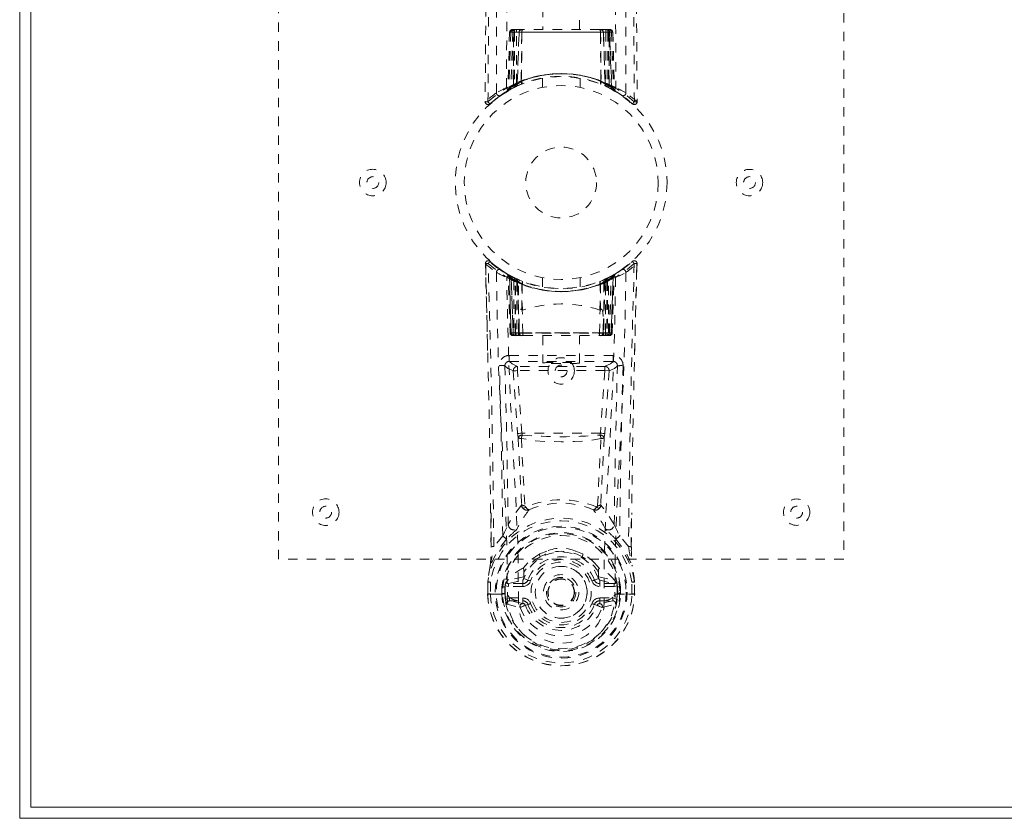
# Model space of a CAD drawing. Header units: inches. Extents: x 15.9 to 111.4, y 44.6 to 68.1.
# Tile 1 of 8: x 15.9 to 26.4, y 44.6 to 53.1. Entities that reach past the tile are written whole.
import ezdxf

# ---------------------------------------------------------------- set-up
doc = ezdxf.new("R2010")
doc.units = ezdxf.units.IN
doc.header["$MEASUREMENT"] = 0
doc.linetypes.add('SLD-Dashed', pattern=[0.075, 0.05, -0.025])
doc.linetypes.add('SLD-Solid', pattern=[0])

msp = doc.modelspace()

# ---------------------------------------------------------------- linework, layer by layer
at = {"color": 7, "linetype": 'SLD-Solid', "lineweight": 15}
for p, q in [((15.899, 44.648), (15.899, 68.148)), ((16.017, 68.029), (16.017, 44.766)), ((16.017, 44.766), (16.017, 68.029)), ((16.017, 44.766), (111.281, 44.766)), ((111.281, 44.766), (16.017, 44.766)), ((111.399, 44.648), (15.899, 44.648))]:
    msp.add_line(p, q, dxfattribs=at)
at = {"color": 7, "linetype": 'SLD-Dashed', "lineweight": 0}
for p, q in [((18.649, 47.398), (18.649, 55.398)), ((24.649, 55.398), (24.649, 47.398)), ((21.454, 53.255), (21.454, 53.023)), ((21.844, 53.023), (21.844, 53.255)), ((21.155, 53.023), (21.146, 53.023)), ((21.155, 53.021), (21.155, 52.994)), ((21.218, 53.023), (21.164, 53.023)), ((21.239, 53.023), (21.232, 53.023)), ((22.058, 53.023), (21.24, 53.023)), ((22.066, 53.023), (22.059, 53.023)), ((22.134, 53.023), (22.08, 53.023)), ((22.153, 53.023), (22.143, 53.023)), ((22.164, 53.023), (22.164, 53.023)), ((22.169, 53.022), (22.165, 53.023)), ((21.102, 52.994), (21.081, 52.388)), ((21.116, 52.994), (21.095, 52.396)), ((21.116, 52.994), (21.102, 52.994)), ((21.137, 52.997), (21.114, 52.403)), ((21.134, 52.994), (21.114, 52.407)), ((21.201, 52.994), (21.134, 52.994)), ((21.141, 52.994), (21.141, 52.436)), ((21.142, 52.994), (22.156, 52.994)), ((21.143, 52.437), (21.142, 52.994)), ((21.155, 52.994), (21.155, 52.443)), ((22.143, 52.994), (21.155, 52.994)), ((21.173, 52.451), (21.174, 52.994)), ((21.174, 52.994), (22.125, 52.994)), ((21.182, 52.442), (21.201, 52.994)), ((21.202, 52.994), (21.183, 52.443)), ((21.201, 52.994), (21.202, 52.994)), ((21.225, 52.47), (21.23, 52.994)), ((21.233, 52.994), (21.228, 52.472)), ((21.233, 52.994), (21.23, 52.994)), ((22.066, 52.994), (21.233, 52.994)), ((22.07, 52.472), (22.066, 52.994)), ((22.068, 52.994), (22.066, 52.994)), ((22.068, 52.994), (22.073, 52.47)), ((22.115, 52.443), (22.096, 52.994)), ((22.096, 52.994), (22.097, 52.994)), ((22.097, 52.994), (22.116, 52.442)), ((22.164, 52.994), (22.097, 52.994)), ((22.125, 52.994), (22.125, 52.451)), ((22.125, 52.994), (22.125, 52.994)), ((22.143, 52.994), (22.144, 52.443)), ((22.156, 52.994), (22.156, 52.437)), ((22.157, 52.436), (22.157, 52.994)), ((22.184, 52.403), (22.164, 52.997)), ((22.164, 52.994), (22.185, 52.407)), ((22.182, 52.994), (22.203, 52.396)), ((22.196, 52.994), (22.182, 52.994)), ((22.196, 52.994), (22.217, 52.388)), ((21.449, 52.505), (21.449, 52.408)), ((21.849, 52.408), (21.849, 52.505)), ((21.003, 52.321), (21.106, 52.384)), ((21.081, 52.388), (21.095, 52.396)), ((21.099, 52.382), (21.165, 52.416)), ((21.114, 52.407), (21.182, 52.442)), ((21.154, 52.41), (21.141, 52.436)), ((21.155, 52.411), (21.143, 52.437)), ((21.165, 52.416), (21.166, 52.417)), ((21.169, 52.418), (21.167, 52.417)), ((21.183, 52.443), (21.182, 52.442)), ((21.185, 52.425), (21.186, 52.426)), ((21.225, 52.47), (21.228, 52.472)), ((21.227, 52.443), (21.232, 52.445)), ((22.066, 52.445), (22.071, 52.443)), ((22.07, 52.472), (22.073, 52.47)), ((22.112, 52.426), (22.113, 52.425)), ((22.116, 52.442), (22.115, 52.443)), ((22.116, 52.442), (22.185, 52.407)), ((22.144, 52.443), (22.131, 52.417)), ((22.132, 52.417), (22.133, 52.416)), ((22.133, 52.416), (22.2, 52.382)), ((22.156, 52.437), (22.143, 52.411)), ((22.157, 52.436), (22.145, 52.41)), ((22.203, 52.396), (22.217, 52.388)), ((20.892, 52.233), (20.994, 52.314)), ((21.067, 52.363), (21.08, 52.371)), ((22.212, 52.376), (22.226, 52.368)), ((22.218, 52.371), (22.232, 52.363)), ((20.842, 52.256), (20.872, 52.256)), ((20.845, 50.488), (20.844, 50.538)), ((20.845, 50.538), (20.847, 50.488)), ((20.868, 49.614), (20.848, 50.531)), ((22.38, 50.54), (22.363, 50.525)), ((22.405, 50.561), (22.391, 50.548)), ((22.452, 50.492), (22.453, 50.538)), ((22.454, 50.491), (22.455, 50.538)), ((21.077, 50.426), (21.008, 50.47)), ((21.084, 50.422), (21.07, 50.43)), ((21.09, 50.418), (21.076, 50.425)), ((21.084, 50.422), (21.084, 50.422)), ((21.099, 50.397), (21.085, 50.405)), ((21.106, 49.802), (21.085, 50.405)), ((21.087, 50.42), (21.087, 50.42)), ((21.119, 49.802), (21.099, 50.397)), ((21.099, 50.397), (21.119, 49.802)), ((21.099, 50.397), (21.099, 50.397)), ((21.102, 50.412), (21.102, 50.412)), ((21.166, 50.379), (21.102, 50.412)), ((22.197, 50.412), (22.132, 50.379)), ((22.179, 49.802), (22.2, 50.397)), ((22.2, 50.397), (22.179, 49.802)), ((22.192, 49.802), (22.213, 50.405)), ((22.197, 50.412), (22.197, 50.412)), ((22.213, 50.405), (22.2, 50.397)), ((22.2, 50.397), (22.2, 50.397)), ((22.212, 50.42), (22.212, 50.42)), ((22.228, 50.43), (22.215, 50.422)), ((22.215, 50.422), (22.215, 50.422)), ((22.322, 50.493), (22.304, 50.475)), ((21.183, 50.353), (21.117, 50.387)), ((21.138, 49.802), (21.117, 50.387)), ((21.118, 50.39), (21.138, 49.798)), ((21.145, 50.357), (21.158, 50.383)), ((21.145, 50.357), (21.146, 49.802)), ((21.163, 50.348), (21.145, 50.357)), ((21.159, 50.35), (21.178, 50.342)), ((21.159, 49.802), (21.159, 50.35)), ((21.163, 50.348), (21.175, 50.374)), ((21.163, 49.802), (21.163, 50.348)), ((21.168, 50.378), (21.166, 50.379)), ((21.176, 50.374), (21.168, 50.378)), ((21.177, 50.342), (21.177, 49.802)), ((21.196, 50.334), (21.177, 50.342)), ((21.178, 50.342), (21.19, 50.368)), ((21.178, 50.342), (21.178, 49.802)), ((21.183, 50.353), (21.185, 50.352)), ((21.203, 49.802), (21.183, 50.353)), ((21.185, 50.352), (21.203, 49.852)), ((21.189, 50.368), (21.207, 50.36)), ((21.196, 50.334), (21.207, 50.36)), ((21.196, 49.802), (21.196, 50.334)), ((21.235, 50.321), (21.231, 50.322)), ((21.233, 50.045), (21.231, 50.322)), ((21.239, 50.348), (21.234, 50.349)), ((21.235, 50.321), (21.237, 50.043)), ((21.449, 50.387), (21.449, 50.29)), ((21.849, 50.29), (21.849, 50.387)), ((22.064, 50.349), (22.06, 50.348)), ((22.061, 50.043), (22.063, 50.321)), ((22.068, 50.322), (22.063, 50.321)), ((22.068, 50.322), (22.066, 50.045)), ((22.091, 50.36), (22.109, 50.368)), ((22.115, 50.353), (22.096, 49.802)), ((22.096, 49.852), (22.113, 50.352)), ((22.121, 50.342), (22.102, 50.334)), ((22.102, 50.334), (22.102, 49.802)), ((22.113, 50.352), (22.115, 50.353)), ((22.181, 50.387), (22.115, 50.353)), ((22.12, 50.342), (22.14, 50.35)), ((22.12, 49.802), (22.12, 50.342)), ((22.121, 49.802), (22.121, 50.342)), ((22.14, 50.35), (22.127, 50.376)), ((22.132, 50.379), (22.13, 50.378)), ((22.153, 50.357), (22.135, 50.348)), ((22.135, 50.348), (22.135, 49.802)), ((22.14, 50.35), (22.139, 49.802)), ((22.153, 49.802), (22.153, 50.357)), ((22.158, 49.798), (22.181, 50.39)), ((22.161, 49.802), (22.181, 50.387)), ((21.236, 50.043), (21.237, 50.043)), ((21.242, 49.799), (21.236, 50.043)), ((22.056, 49.799), (22.062, 50.043)), ((22.061, 50.043), (22.062, 50.043)), ((21.106, 49.802), (21.119, 49.802)), ((21.138, 49.802), (21.203, 49.802)), ((21.146, 49.802), (21.163, 49.802)), ((21.146, 49.773), (21.16, 49.773)), ((21.149, 49.773), (21.16, 49.773)), ((21.178, 49.802), (21.159, 49.802)), ((21.167, 49.773), (21.159, 49.774)), ((21.16, 49.773), (21.161, 49.773)), ((22.135, 49.802), (21.163, 49.802)), ((21.167, 49.773), (21.225, 49.773)), ((21.177, 49.802), (21.196, 49.802)), ((21.178, 49.802), (22.12, 49.802)), ((22.102, 49.802), (21.196, 49.802)), ((21.219, 49.773), (21.197, 49.773)), ((21.204, 49.802), (21.203, 49.802)), ((21.204, 49.802), (21.204, 49.8)), ((21.232, 49.773), (21.233, 49.773)), ((21.233, 49.773), (21.249, 49.773)), ((21.249, 49.773), (22.049, 49.773)), ((21.454, 49.773), (21.454, 49.482)), ((21.844, 49.482), (21.844, 49.773)), ((22.049, 49.773), (22.066, 49.773)), ((22.066, 49.773), (22.066, 49.773)), ((22.073, 49.773), (22.131, 49.773)), ((22.102, 49.773), (22.073, 49.773)), ((22.096, 49.802), (22.095, 49.802)), ((22.095, 49.8), (22.095, 49.802)), ((22.096, 49.802), (22.161, 49.802)), ((22.102, 49.802), (22.121, 49.802)), ((22.102, 49.773), (22.102, 49.773)), ((22.102, 49.773), (22.121, 49.773)), ((22.139, 49.802), (22.12, 49.802)), ((22.135, 49.802), (22.153, 49.802)), ((22.138, 49.773), (22.139, 49.773)), ((22.139, 49.773), (22.149, 49.773)), ((22.139, 49.773), (22.152, 49.773)), ((22.161, 49.802), (22.161, 49.802)), ((22.179, 49.802), (22.192, 49.802)), ((21.098, 49.561), (21.098, 49.499)), ((22.201, 49.561), (21.098, 49.561)), ((22.201, 49.499), (22.201, 49.561)), ((21.098, 49.499), (22.201, 49.499)), ((21.141, 49.399), (21.187, 48.734)), ((21.185, 49.446), (21.185, 49.401)), ((22.113, 49.446), (21.185, 49.446)), ((22.113, 49.401), (21.185, 49.401)), ((21.232, 48.738), (21.185, 49.401)), ((22.113, 49.401), (22.067, 48.738)), ((22.158, 49.399), (22.111, 48.734)), ((22.113, 49.446), (22.113, 49.401)), ((22.158, 49.399), (22.113, 49.401)), ((22.067, 48.738), (21.232, 48.738)), ((20.905, 47.528), (20.9, 47.889)), ((21.263, 47.967), (21.263, 47.966)), ((22.035, 47.966), (22.035, 47.967)), ((22.394, 47.528), (22.398, 47.873)), ((21.028, 47.647), (20.934, 47.532)), ((22.364, 47.532), (22.271, 47.647)), ((21.497, 47.485), (21.421, 47.457)), ((21.877, 47.457), (21.803, 47.485)), ((24.649, 47.398), (18.649, 47.398)), ((21.296, 47.359), (21.247, 47.305)), ((21.253, 47.26), (21.251, 47.212)), ((22.052, 47.305), (22.003, 47.359)), ((22.046, 47.26), (22.047, 47.212)), ((20.869, 47.028), (20.87, 47.156)), ((20.87, 47.16), (20.87, 47.156)), ((20.871, 47.156), (20.87, 47.028)), ((20.899, 47.155), (20.899, 47.032)), ((21.251, 47.212), (21.084, 47.175)), ((21.088, 47.139), (21.241, 47.176)), ((21.241, 47.176), (21.254, 47.193)), ((21.241, 47.139), (21.241, 47.176)), ((21.254, 47.193), (21.296, 47.177)), ((22.002, 47.177), (22.045, 47.193)), ((22.045, 47.193), (22.058, 47.176)), ((22.047, 47.212), (22.214, 47.175)), ((22.058, 47.139), (22.058, 47.176)), ((22.058, 47.176), (22.21, 47.139)), ((22.4, 47.032), (22.399, 47.155)), ((22.428, 47.028), (22.427, 47.156)), ((22.429, 47.156), (22.429, 47.16)), ((22.429, 47.028), (22.429, 47.156)), ((21.05, 47.105), (21.02, 47.107)), ((21.02, 47.033), (21.02, 47.107)), ((21.054, 47.119), (21.05, 47.105)), ((21.05, 47.105), (21.05, 47.033)), ((21.054, 47.119), (21.054, 47.034)), ((21.054, 47.119), (21.054, 47.119)), ((21.088, 47.139), (21.088, 47.109)), ((21.241, 47.139), (21.088, 47.139)), ((21.241, 47.109), (21.088, 47.109)), ((21.241, 47.109), (21.241, 47.139)), ((22.21, 47.139), (22.058, 47.139)), ((22.058, 47.109), (22.058, 47.139)), ((22.21, 47.109), (22.058, 47.109)), ((22.21, 47.109), (22.21, 47.139)), ((22.248, 47.105), (22.244, 47.119)), ((22.244, 47.119), (22.244, 47.034)), ((22.278, 47.107), (22.248, 47.105)), ((22.249, 47.033), (22.248, 47.105)), ((22.278, 47.107), (22.278, 47.107)), ((22.278, 47.107), (22.279, 47.033)), ((20.869, 47.028), (20.873, 47.028)), ((20.873, 47.028), (20.899, 47.028)), ((20.899, 47.028), (20.917, 47.028)), ((20.917, 47.029), (20.936, 47.029)), ((20.917, 47.028), (20.917, 47.029)), ((20.936, 47.029), (21.077, 47.029)), ((21.05, 47.033), (21.02, 47.033)), ((21.02, 47.033), (21.02, 47.033)), ((21.054, 47.034), (21.05, 47.033)), ((21.057, 46.955), (21.05, 47.033)), ((21.101, 46.987), (21.101, 46.957)), ((21.101, 46.987), (21.241, 46.987)), ((21.241, 46.927), (21.101, 46.957)), ((21.101, 46.957), (21.241, 46.957)), ((21.241, 46.987), (21.241, 46.957)), ((21.241, 46.957), (21.241, 46.927)), ((21.806, 47.048), (21.806, 47.044)), ((22.058, 46.957), (22.058, 46.987)), ((22.058, 46.987), (22.197, 46.987)), ((22.058, 46.927), (22.058, 46.957)), ((22.197, 46.957), (22.058, 46.927)), ((22.058, 46.957), (22.197, 46.957)), ((22.197, 46.957), (22.197, 46.987)), ((22.22, 47.023), (22.221, 47.029)), ((22.221, 47.029), (22.363, 47.029)), ((22.244, 47.034), (22.249, 47.033)), ((22.279, 47.033), (22.249, 47.033)), ((22.279, 47.033), (22.279, 47.033)), ((22.363, 47.029), (22.381, 47.029)), ((22.381, 47.029), (22.381, 47.028)), ((22.381, 47.028), (22.399, 47.028)), ((22.399, 47.028), (22.426, 47.028)), ((22.426, 47.028), (22.429, 47.028)), ((21.071, 46.92), (21.213, 46.887)), ((21.296, 46.918), (21.269, 46.908)), ((22.03, 46.908), (22.002, 46.918)), ((22.085, 46.887), (22.227, 46.92))]:
    msp.add_line(p, q, dxfattribs=at)
at = {"color": 7, "linetype": 'SLD-Dashed', "lineweight": 0, "flags": 128}
for points in [[(20.961, 52.35), (20.962, 54.445), (20.974, 56.539), (20.996, 58.632), (21.028, 60.722), (21.052, 62.034), (21.076, 63.344), (21.095, 64.65), (21.106, 65.953), (21.101, 67.252)], [(21.07, 52.405), (21.071, 54.272), (21.08, 56.138), (21.099, 58.002), (21.127, 59.865), (21.155, 61.354), (21.184, 62.84), (21.209, 64.323), (21.224, 65.803), (21.219, 67.276)], [(22.08, 67.276), (22.074, 65.803), (22.089, 64.323), (22.115, 62.84), (22.144, 61.354), (22.171, 59.865), (22.199, 58.002), (22.218, 56.138), (22.227, 54.272), (22.228, 52.405)], [(22.337, 52.35), (22.336, 54.445), (22.325, 56.539), (22.303, 58.632), (22.27, 60.722), (22.246, 62.034), (22.223, 63.344), (22.203, 64.65), (22.193, 65.953), (22.197, 67.252)], [(20.943, 66.753), (20.944, 66.058), (20.945, 65.331), (20.945, 64.569), (20.944, 63.775), (20.942, 62.991), (20.939, 62.321), (20.936, 61.688), (20.932, 61.015), (20.928, 60.301), (20.927, 60.105), (20.926, 59.907), (20.925, 59.706), (20.923, 59.503), (20.923, 59.388), (20.921, 59.142), (20.919, 58.873), (20.916, 58.442), (20.913, 57.961), (20.909, 57.43), (20.905, 56.85), (20.902, 56.459), (20.899, 56.049), (20.896, 55.644), (20.894, 55.262), (20.891, 54.894), (20.887, 54.274), (20.882, 53.7), (20.879, 53.173), (20.875, 52.691), (20.872, 52.256)], [(22.356, 66.753), (22.354, 65.903), (22.353, 65.014), (22.354, 64.084), (22.356, 63.119), (22.359, 62.328), (22.362, 61.697), (22.366, 61.023), (22.37, 60.306), (22.371, 60.11), (22.372, 59.91), (22.374, 59.708), (22.375, 59.503), (22.376, 59.385), (22.377, 59.136), (22.379, 58.864), (22.382, 58.43), (22.385, 57.949), (22.389, 57.419), (22.393, 56.842), (22.396, 56.454), (22.399, 56.048), (22.402, 55.601), (22.405, 55.157), (22.408, 54.742), (22.412, 54.251), (22.415, 53.806), (22.418, 53.406), (22.421, 53.051), (22.423, 52.741), (22.425, 52.476), (22.426, 52.255)], [(22.386, 66.288), (22.386, 63.13), (22.405, 59.505), (22.43, 55.881), (22.456, 52.256)], [(20.913, 66.262), (20.912, 63.13), (20.893, 59.505), (20.868, 55.881), (20.842, 52.256)], [(21.23, 52.994), (21.23, 52.999), (21.231, 53.005), (21.232, 53.01), (21.233, 53.014), (21.234, 53.018), (21.236, 53.02), (21.238, 53.022), (21.239, 53.023)], [(22.059, 53.023), (22.061, 53.022), (22.062, 53.02), (22.064, 53.018), (22.065, 53.014), (22.067, 53.01), (22.067, 53.005), (22.068, 52.999), (22.068, 52.994)], [(21.102, 52.994), (21.105, 52.994), (21.114, 52.994), (21.127, 52.994), (21.142, 52.994)], [(21.155, 52.994), (21.141, 52.994), (21.128, 52.994), (21.119, 52.994), (21.116, 52.994)], [(21.136, 53.001), (21.135, 53), (21.134, 52.994)], [(21.134, 52.994), (21.135, 52.994), (21.136, 52.994), (21.14, 52.994), (21.145, 52.994), (21.151, 52.994), (21.158, 52.994), (21.166, 52.994), (21.174, 52.994)], [(21.23, 52.994), (21.22, 52.994), (21.211, 52.994), (21.205, 52.994), (21.202, 52.994)], [(22.096, 52.994), (22.093, 52.994), (22.087, 52.994), (22.079, 52.994), (22.068, 52.994)], [(22.125, 52.994), (22.133, 52.994), (22.14, 52.994), (22.148, 52.994), (22.154, 52.994), (22.158, 52.994), (22.162, 52.994), (22.164, 52.994), (22.164, 52.994)], [(22.182, 52.994), (22.179, 52.994), (22.17, 52.994), (22.158, 52.994), (22.143, 52.994)], [(22.157, 52.994), (22.172, 52.994), (22.185, 52.994), (22.193, 52.994), (22.196, 52.994)], [(21.411, 52.499), (21.433, 52.504), (21.435, 52.504)], [(21.137, 52.402), (21.146, 52.407), (21.153, 52.412)], [(21.227, 52.443), (21.228, 52.444), (21.229, 52.446), (21.229, 52.449), (21.229, 52.452), (21.229, 52.456), (21.228, 52.46), (21.227, 52.465), (21.225, 52.47)], [(22.071, 52.443), (22.07, 52.444), (22.069, 52.446), (22.069, 52.449), (22.069, 52.452), (22.069, 52.456), (22.07, 52.46), (22.072, 52.465), (22.073, 52.47)], [(22.146, 52.412), (22.153, 52.407), (22.161, 52.402)], [(22.195, 52.384), (22.201, 52.383), (22.207, 52.387), (22.211, 52.393)], [(22.408, 52.236), (22.415, 52.232), (22.423, 52.23), (22.431, 52.229), (22.439, 52.23), (22.446, 52.234), (22.451, 52.239), (22.455, 52.246), (22.456, 52.253)], [(22.456, 52.256), (22.456, 52.256), (22.454, 52.256), (22.447, 52.256), (22.438, 52.256), (22.432, 52.256), (22.426, 52.256)], [(20.918, 50.54), (20.914, 50.542), (20.894, 50.561)], [(22.429, 49.57), (22.431, 49.644), (22.434, 49.817), (22.439, 50.026), (22.445, 50.273), (22.451, 50.531)], [(20.962, 50.445), (20.969, 49.991), (20.981, 49.542), (20.998, 49.099), (21.02, 48.663), (21.05, 48.097), (21.073, 47.55), (21.078, 47.023)], [(21.093, 50.417), (21.087, 50.42), (21.084, 50.422)], [(21.116, 50.394), (21.111, 50.405), (21.105, 50.41)], [(22.336, 50.445), (22.329, 49.991), (22.317, 49.542), (22.3, 49.099), (22.278, 48.663), (22.248, 48.097), (22.225, 47.55), (22.22, 47.023)], [(21.195, 46.957), (21.191, 47.487), (21.167, 48.036), (21.135, 48.603), (21.112, 49.04), (21.093, 49.485), (21.08, 49.935), (21.071, 50.389)], [(21.157, 50.381), (21.15, 50.386), (21.142, 50.391)], [(21.159, 50.35), (21.163, 50.36), (21.168, 50.369), (21.17, 50.375), (21.171, 50.376)], [(21.189, 50.368), (21.188, 50.366), (21.185, 50.361), (21.181, 50.352), (21.177, 50.342)], [(22.102, 50.334), (22.098, 50.344), (22.094, 50.353), (22.092, 50.358), (22.091, 50.36)], [(22.227, 50.389), (22.219, 49.935), (22.205, 49.485), (22.186, 49.04), (22.163, 48.603), (22.131, 48.036), (22.108, 47.487), (22.104, 46.957)], [(22.121, 50.342), (22.117, 50.352), (22.113, 50.361), (22.11, 50.366), (22.109, 50.368)], [(22.109, 50.368), (22.11, 50.366), (22.112, 50.36), (22.116, 50.352), (22.12, 50.342)], [(22.135, 50.348), (22.13, 50.358), (22.126, 50.367), (22.124, 50.372), (22.123, 50.374)], [(22.153, 50.357), (22.148, 50.366), (22.144, 50.375), (22.141, 50.381), (22.14, 50.383)], [(22.157, 50.391), (22.149, 50.386), (22.141, 50.381)], [(21.203, 49.852), (21.202, 49.965), (21.206, 50.021), (21.213, 50.047), (21.217, 50.052), (21.219, 50.054), (21.221, 50.054), (21.223, 50.054), (21.226, 50.052), (21.228, 50.05), (21.233, 50.045)], [(21.233, 50.045), (21.234, 50.043), (21.235, 50.043), (21.235, 50.043), (21.236, 50.043)], [(22.062, 50.043), (22.063, 50.043), (22.063, 50.043), (22.064, 50.043), (22.066, 50.045)], [(22.066, 50.045), (22.07, 50.05), (22.073, 50.052), (22.076, 50.054), (22.077, 50.054), (22.079, 50.054), (22.082, 50.052), (22.085, 50.047), (22.092, 50.021), (22.096, 49.965), (22.096, 49.852)], [(21.146, 49.802), (21.131, 49.802), (21.118, 49.802), (21.109, 49.802), (21.107, 49.802), (21.106, 49.802)], [(21.119, 49.802), (21.123, 49.802), (21.132, 49.802), (21.145, 49.802), (21.159, 49.802)], [(21.177, 49.802), (21.162, 49.802), (21.155, 49.802), (21.148, 49.802), (21.143, 49.802), (21.14, 49.802), (21.138, 49.802), (21.138, 49.802)], [(21.203, 49.852), (21.203, 49.852), (21.204, 49.802)], [(21.242, 49.799), (21.444, 49.799), (21.649, 49.799), (21.854, 49.799), (22.056, 49.799)], [(22.095, 49.802), (22.096, 49.852), (22.096, 49.852)], [(22.161, 49.802), (22.161, 49.802), (22.159, 49.802), (22.155, 49.802), (22.15, 49.802), (22.144, 49.802), (22.137, 49.802), (22.121, 49.802)], [(22.139, 49.802), (22.154, 49.802), (22.166, 49.802), (22.175, 49.802), (22.179, 49.802)], [(22.192, 49.802), (22.192, 49.802), (22.189, 49.802), (22.181, 49.802), (22.168, 49.802), (22.153, 49.802)], [(21.185, 49.446), (21.127, 49.472), (21.098, 49.499)], [(22.201, 49.499), (22.172, 49.472), (22.113, 49.446)], [(21.052, 49.453), (21.081, 49.425), (21.141, 49.399)], [(21.052, 49.453), (21.073, 48.609), (21.086, 47.767)], [(21.185, 49.401), (21.169, 49.4), (21.155, 49.399), (21.145, 49.399), (21.141, 49.399)], [(22.158, 49.399), (22.217, 49.425), (22.246, 49.453)], [(22.212, 47.767), (22.226, 48.609), (22.246, 49.453)], [(21.187, 48.734), (21.192, 48.735), (21.202, 48.735), (21.216, 48.737), (21.232, 48.738)], [(21.187, 48.734), (21.189, 48.712), (21.192, 48.691)], [(21.236, 48.716), (21.234, 48.727), (21.232, 48.738)], [(22.067, 48.738), (22.064, 48.727), (22.062, 48.716)], [(22.067, 48.738), (22.082, 48.737), (22.096, 48.735), (22.107, 48.735), (22.111, 48.734)], [(22.106, 48.691), (22.109, 48.712), (22.111, 48.734)], [(21.192, 48.691), (21.211, 48.332), (21.228, 47.98)], [(22.072, 48.681), (21.933, 48.657), (21.792, 48.648), (21.649, 48.646), (21.507, 48.648), (21.365, 48.657), (21.226, 48.681)], [(21.226, 48.681), (21.245, 48.32), (21.263, 47.967)], [(22.035, 47.967), (22.053, 48.32), (22.072, 48.681)], [(22.106, 48.691), (22.087, 48.332), (22.07, 47.98)], [(20.904, 47.89), (20.905, 47.769), (20.906, 47.53)], [(21.227, 47.973), (21.153, 47.875), (21.086, 47.767)], [(21.227, 47.973), (21.229, 47.963), (21.234, 47.954), (21.239, 47.947), (21.246, 47.943), (21.254, 47.942), (21.261, 47.943), (21.268, 47.948), (21.274, 47.955)], [(22.024, 47.955), (22.03, 47.948), (22.037, 47.943), (22.045, 47.942), (22.052, 47.943), (22.059, 47.947), (22.065, 47.954), (22.069, 47.963), (22.071, 47.973)], [(22.212, 47.767), (22.145, 47.875), (22.071, 47.973)], [(22.392, 47.53), (22.394, 47.764), (22.395, 47.874)], [(21.18, 47.719), (21.176, 47.713), (21.167, 47.705)], [(22.131, 47.705), (22.123, 47.713), (22.118, 47.719)], [(21.07, 47.612), (20.972, 47.487), (20.897, 47.337)], [(22.228, 47.612), (22.329, 47.483), (22.401, 47.337)], [(21.421, 47.457), (21.323, 47.39), (21.296, 47.359)], [(22.003, 47.359), (21.975, 47.39), (21.877, 47.457)], [(20.897, 47.337), (20.881, 47.249), (20.87, 47.16)], [(20.897, 47.337), (20.896, 47.331), (20.895, 47.326)], [(22.403, 47.326), (22.403, 47.331), (22.401, 47.337)], [(22.429, 47.16), (22.418, 47.249), (22.401, 47.337)], [(20.899, 47.155), (20.894, 47.156), (20.889, 47.157), (20.884, 47.158), (20.879, 47.158), (20.876, 47.159), (20.873, 47.159), (20.871, 47.16), (20.87, 47.16)], [(20.87, 47.156), (20.87, 47.156), (20.871, 47.156), (20.873, 47.156), (20.877, 47.156), (20.882, 47.156), (20.887, 47.156), (20.893, 47.155), (20.899, 47.155)], [(21.084, 47.175), (21.077, 47.167), (21.062, 47.153)], [(21.324, 47.167), (21.319, 47.169), (21.314, 47.171), (21.309, 47.173), (21.305, 47.174), (21.301, 47.175), (21.299, 47.176), (21.297, 47.177), (21.296, 47.177)], [(21.974, 47.167), (21.979, 47.169), (21.985, 47.171), (21.989, 47.173), (21.994, 47.174), (21.997, 47.175), (22, 47.176), (22.001, 47.177), (22.002, 47.177)], [(22.047, 47.212), (22.046, 47.2), (22.045, 47.193), (22.045, 47.193)], [(22.237, 47.153), (22.23, 47.158), (22.214, 47.175)], [(22.429, 47.16), (22.428, 47.16), (22.426, 47.159), (22.423, 47.159), (22.419, 47.158), (22.415, 47.158), (22.41, 47.157), (22.404, 47.156), (22.399, 47.155)], [(22.399, 47.155), (22.405, 47.155), (22.411, 47.156), (22.417, 47.156), (22.421, 47.156), (22.425, 47.156), (22.428, 47.156), (22.429, 47.156), (22.429, 47.156)], [(21.05, 47.105), (21.05, 47.105), (21.05, 47.105)], [(21.088, 47.109), (21.071, 47.111), (21.054, 47.119)], [(22.244, 47.119), (22.228, 47.111), (22.21, 47.109)], [(22.244, 47.119), (22.244, 47.119), (22.244, 47.119), (22.244, 47.119), (22.244, 47.119), (22.244, 47.119), (22.244, 47.119), (22.244, 47.119), (22.244, 47.119)], [(22.248, 47.105), (22.248, 47.105), (22.248, 47.105)], [(20.899, 47.032), (20.892, 47.032), (20.886, 47.032), (20.881, 47.032), (20.876, 47.032), (20.872, 47.032), (20.87, 47.032), (20.869, 47.031), (20.869, 47.028)], [(21.059, 46.97), (21.079, 46.982), (21.101, 46.987)], [(21.078, 47.023), (21.078, 47.026), (21.077, 47.029)], [(21.078, 47.023), (21.083, 47.014), (21.089, 47.005)], [(21.195, 46.957), (21.193, 46.957), (21.19, 46.958)], [(22.104, 46.957), (22.101, 46.875), (22.081, 46.793), (22.043, 46.715), (21.988, 46.645), (21.917, 46.587), (21.834, 46.543), (21.744, 46.515), (21.649, 46.506), (21.555, 46.515), (21.464, 46.543), (21.381, 46.587), (21.311, 46.645), (21.255, 46.715), (21.217, 46.793), (21.197, 46.875), (21.195, 46.957)], [(22.108, 46.958), (22.106, 46.957), (22.104, 46.957)], [(22.197, 46.987), (22.22, 46.982), (22.239, 46.97)], [(22.22, 47.023), (22.216, 47.014), (22.209, 47.005)], [(22.429, 47.028), (22.43, 47.031), (22.429, 47.032), (22.426, 47.032), (22.422, 47.032), (22.418, 47.032), (22.412, 47.032), (22.406, 47.032), (22.4, 47.032)], [(21.269, 46.908), (21.262, 46.92), (21.258, 46.924), (21.254, 46.926), (21.25, 46.927), (21.245, 46.927), (21.236, 46.926), (21.227, 46.922), (21.218, 46.917), (21.215, 46.913), (21.212, 46.907), (21.212, 46.889)], [(21.269, 46.908), (21.267, 46.907), (21.261, 46.905), (21.252, 46.902), (21.242, 46.898), (21.232, 46.894), (21.223, 46.891), (21.216, 46.888), (21.213, 46.887)], [(21.324, 46.928), (21.319, 46.926), (21.314, 46.924), (21.309, 46.923), (21.305, 46.921), (21.301, 46.92), (21.299, 46.919), (21.297, 46.918), (21.296, 46.918)], [(21.974, 46.928), (21.979, 46.926), (21.985, 46.924), (21.989, 46.923), (21.994, 46.921), (21.997, 46.92), (22, 46.919), (22.001, 46.918), (22.002, 46.918)], [(22.086, 46.889), (22.087, 46.902), (22.085, 46.912), (22.082, 46.915), (22.079, 46.918), (22.071, 46.923), (22.062, 46.926), (22.051, 46.927), (22.046, 46.926), (22.04, 46.923), (22.035, 46.917), (22.03, 46.908)], [(22.03, 46.908), (22.032, 46.907), (22.037, 46.905), (22.046, 46.902), (22.056, 46.898), (22.066, 46.894), (22.075, 46.891), (22.082, 46.888), (22.085, 46.887)]]:
    msp.add_lwpolyline(points, dxfattribs=at)
at = {"color": 7, "linetype": 'SLD-Dashed', "lineweight": 0}
for centre, radius in [((21.649, 51.398), 1.125), ((21.649, 51.398), 1.03), ((21.649, 51.398), 0.376), ((19.649, 51.398), 0.141), ((19.649, 51.398), 0.0625), ((23.649, 51.398), 0.14), ((23.649, 51.398), 0.0625), ((21.649, 49.398), 0.14), ((21.649, 49.398), 0.0625), ((19.149, 47.898), 0.141), ((24.149, 47.898), 0.14), ((19.149, 47.898), 0.0625), ((24.149, 47.898), 0.0625), ((21.649, 47.048), 0.7), ((21.649, 47.048), 0.69), ((21.649, 47.048), 0.623), ((21.649, 47.048), 0.32), ((21.649, 47.048), 0.275), ((21.649, 47.048), 0.187), ((21.649, 47.048), 0.156), ((21.649, 47.048), 0.142), ((21.649, 47.048), 0.14), ((21.649, 47.048), 0.138)]:
    msp.add_circle(centre, radius, dxfattribs=at)
for centre, radius, start, end in [((21.132, 52.993), 0.03, 90.012, 177.9987), ((21.185, 52.925), 0.105, 114.0006, 139.1393), ((21.146, 52.993), 0.03, 113.8876, 178.0122), ((21.146, 52.991), 0.0317, 89.3268, 119.9553), ((21.164, 52.993), 0.03, 90.06, 178.0763), ((21.17, 52.983), 0.0394, 84.2245, 144.8194), ((21.169, 53.103), 0.0836, 255.4945, 260.8966), ((21.66, 53), 0.486, 177.3927, 180.8057), ((21.231, 52.993), 0.0299, 90.1855, 178.203), ((21.232, 52.993), 0.0299, 90.1893, 178.2081), ((21.267, 53), 0.0354, 140.786, 190.7097), ((22.031, 53), 0.0354, 349.2647, 39.2396), ((22.066, 52.993), 0.0299, 1.7919, 89.8107), ((22.067, 52.993), 0.0299, 1.7918, 89.8197), ((20.365, 52.997), 1.759, 359.8907, 0.8337), ((22.12, 52.975), 0.0478, 22.9947, 85.2676), ((22.134, 52.993), 0.03, 1.9417, 89.931), ((22.13, 53.098), 0.0781, 279.4669, 285.0227), ((21.526, 53), 0.617, 359.4074, 1.9228), ((22.152, 52.991), 0.0315, 57.5284, 90.7093), ((22.12, 53.216), 0.198, 280.4095, 282.6841), ((22.152, 52.993), 0.03, 1.9811, 66.4983), ((22.166, 52.993), 0.03, 1.9962, 89.9932), ((22.165, 52.992), 0.0305, 2.3488, 69.5947), ((21.649, 51.398), 1.157, 47.826, 132.1719), ((21.649, 51.366), 1.19, 60.8755, 119.1245), ((21.649, 51.398), 1.128, 60.4664, 119.5336), ((21.649, 51.399), 1.155, 64.0066, 115.9934), ((21.649, 51.399), 1.155, 64.6488, 115.3508), ((21.649, 51.398), 1.156, 65.6758, 114.3247), ((21.649, 51.434), 1.12, 67.9154, 112.0846), ((21.633, 51.167), 1.361, 114.4618, 119.607), ((21.051, 52.389), 0.03, 301.1092, 358.0007), ((21.111, 52.418), 0.043, 197.0315, 245.7901), ((21.065, 52.397), 0.0299, 300.3117, 358.1015), ((21.656, 51.386), 1.14, 118.6783, 120.2957), ((21.643, 51.758), 0.844, 126.5355, 131.7567), ((21.067, 52.384), 0.0187, 320.8845, 23.0794), ((21.622, 51.789), 0.803, 125.5521, 130.9599), ((21.648, 51.4), 1.125, 114.3002, 119.2382), ((21.084, 52.408), 0.0299, 299.2579, 358.2018), ((21.086, 52.406), 0.0278, 298.0053, 1.6048), ((21.635, 51.778), 0.817, 124.424, 129.6433), ((21.204, 52.455), 0.0504, 193.5787, 226.9619), ((21.152, 52.443), 0.0297, 295.5452, 358.5148), ((21.154, 52.443), 0.0297, 295.4665, 358.5115), ((21.267, 52.484), 0.0994, 198.8558, 215.5651), ((21.609, 51.841), 0.737, 121.3863, 125.2495), ((21.199, 52.454), 0.0345, 344.8239, 31.0734), ((22.1, 52.454), 0.0345, 148.9552, 195.1476), ((21.688, 51.838), 0.741, 54.7603, 58.6198), ((22.041, 52.479), 0.0883, 323.2311, 342.0641), ((21.653, 51.405), 1.119, 60.7485, 65.7106), ((22.145, 52.443), 0.0297, 181.4617, 244.5458), ((22.146, 52.443), 0.0297, 181.4776, 244.4612), ((21.668, 51.784), 0.809, 50.3306, 55.6029), ((21.675, 51.787), 0.806, 49.0468, 54.4364), ((21.653, 51.756), 0.846, 48.2528, 53.4594), ((21.698, 51.483), 1.029, 59.6479, 62.7045), ((22.208, 52.404), 0.0235, 171.7444, 234.8886), ((22.214, 52.408), 0.0299, 181.7982, 240.7421), ((21.88, 51.798), 0.665, 59.3306, 61.6801), ((22.233, 52.397), 0.0299, 181.9085, 239.6783), ((22.187, 52.418), 0.0429, 294.1832, 342.9964), ((22.247, 52.389), 0.03, 181.9809, 238.8929), ((21.665, 51.166), 1.362, 60.3949, 65.5362), ((21.639, 51.369), 1.192, 124.6551, 131.9427), ((21.639, 51.41), 1.111, 124.616, 132.0568), ((20.991, 52.35), 0.03, 180.3292, 304.0458), ((21.649, 51.399), 1.126, 119.5317, 124.6645), ((21.649, 51.398), 1.127, 55.339, 60.4677), ((22.307, 52.35), 0.03, 235.9288, 359.6878), ((21.658, 51.409), 1.113, 47.9429, 55.3778), ((21.66, 51.37), 1.19, 48.0518, 55.3491), ((20.872, 52.256), 0.03, 179.5933, 312.1646), ((20.98, 52.333), 0.133, 215.7314, 228.6456), ((22.426, 52.256), 0.03, 227.8401, 0.398), ((23.589, 51.181), 1.584, 137.2626, 138.3472), ((20.874, 50.538), 0.03, 47.9294, 181.4935), ((20.882, 49.911), 0.628, 90.8075, 93.5459), ((21.633, 51.421), 1.185, 228.2243, 235.5023), ((21.277, 50.189), 0.534, 135.8729, 139.062), ((-122.747, 46.126), 143.688, 0.56053, 1.75969), ((21.649, 51.399), 1.158, 227.9756, 312.0242), ((21.644, 51.391), 1.119, 228.0229, 235.4144), ((21.251, 50.884), 0.483, 223.7227, 237.8614), ((21.693, 51.334), 1.05, 298.8379, 308.4375), ((21.662, 51.381), 1.106, 304.5472, 311.8221), ((21.665, 51.421), 1.185, 304.4968, 311.7773), ((172.445, 45.997), 150.089, 178.26579, 179.41381), ((22.425, 50.538), 0.03, 358.5066, 132.0705), ((21.43, 49.646), 1.337, 41.8953, 43.1697), ((22.436, 50.446), 0.0934, 78.5811, 97.0655), ((-116.774, 46.25), 137.684, 0.68204, 1.76374), ((20.992, 50.445), 0.03, 55.9391, 180.2017), ((21.634, 51.634), 1.366, 240.5315, 245.6822), ((21.648, 51.396), 1.126, 235.3836, 240.5551), ((21.055, 50.404), 0.03, 1.9741, 59.1229), ((21.113, 50.377), 0.043, 114.308, 163.0369), ((21.058, 50.405), 0.0272, 359.335, 40.2793), ((21.579, 51.272), 0.984, 239.545, 243.7497), ((21.069, 50.396), 0.0299, 1.7885, 59.8768), ((21.069, 50.396), 0.0299, 1.8951, 59.8863), ((21.599, 50.983), 0.774, 228.3586, 234.0928), ((21.649, 51.398), 1.128, 240.552, 299.448), ((21.596, 50.974), 0.762, 229.2388, 234.9693), ((21.087, 50.386), 0.0299, 1.8054, 60.9305), ((21.649, 51.398), 1.128, 240.9537, 245.9038), ((21.645, 51.405), 1.136, 294.114, 299.0279), ((21.701, 50.975), 0.763, 305.037, 310.7563), ((21.699, 50.983), 0.774, 305.9072, 311.6414), ((21.726, 51.259), 0.969, 296.2239, 300.371), ((22.211, 50.386), 0.0299, 119.1117, 178.1825), ((22.211, 50.386), 0.03, 119.0694, 163.2257), ((22.23, 50.396), 0.03, 120.117, 178.0858), ((22.23, 50.396), 0.0299, 120.1232, 178.2115), ((21.648, 51.399), 1.129, 299.4508, 304.6077), ((22.186, 50.377), 0.0429, 16.9387, 65.7062), ((22.243, 50.404), 0.03, 120.8883, 178.0147), ((22.24, 50.405), 0.0272, 139.7207, 180.665), ((21.663, 51.637), 1.369, 294.3219, 299.4625), ((22.306, 50.445), 0.03, 359.8187, 124.0405), ((160.312, 46.246), 137.924, 178.23603, 179.32385), ((21.649, 51.429), 1.19, 240.9439, 299.0561), ((21.596, 50.966), 0.751, 230.4384, 236.1488), ((21.649, 51.396), 1.155, 245.1324, 294.8676), ((21.154, 50.352), 0.0297, 1.5147, 64.5496), ((21.156, 50.351), 0.0297, 1.5241, 64.6379), ((21.649, 51.396), 1.155, 245.9283, 294.0717), ((21.591, 50.928), 0.705, 234.8509, 239.2282), ((21.649, 51.396), 1.155, 246.9083, 293.0917), ((21.201, 50.34), 0.0346, 329.0514, 15.1837), ((21.205, 50.338), 0.0349, 329.3433, 15.0753), ((21.649, 51.361), 1.12, 248.284, 291.7161), ((22.093, 50.338), 0.0349, 164.8981, 210.664), ((22.098, 50.34), 0.0347, 164.8699, 210.8951), ((21.705, 50.932), 0.71, 300.7822, 305.1333), ((21.77, 51.135), 0.839, 293.5949, 295.4274), ((22.143, 50.351), 0.0297, 115.3395, 178.4985), ((22.145, 50.352), 0.0297, 115.4513, 178.4989), ((21.703, 50.965), 0.75, 303.8473, 309.5655), ((21.649, 48.777), 1.332, 71.9764, 108.0233), ((21.136, 49.803), 0.03, 182.0013, 269.988), ((21.17, 49.851), 0.0806, 218.1902, 252.5538), ((21.149, 49.803), 0.03, 181.9386, 269.9161), ((21.165, 49.801), 0.0276, 179.1092, 257.2457), ((21.593, 49.794), 0.434, 179.0629, 182.8873), ((21.167, 49.794), 0.0218, 247.4315, 275.186), ((21.587, 49.794), 0.424, 179.0375, 182.9498), ((21.633, 49.795), 0.456, 179.1168, 182.7591), ((21.621, 49.794), 0.443, 179.0823, 182.8307), ((21.655, 49.794), 0.459, 179.1027, 182.7175), ((21.232, 49.802), 0.0299, 181.8045, 269.8251), ((21.237, 50.33), 0.53, 266.3908, 270.5177), ((21.233, 49.802), 0.0295, 183.4714, 269.0104), ((21.275, 49.794), 0.0335, 170.2657, 218.8616), ((22.023, 49.794), 0.0334, 321.1032, 9.7695), ((22.061, 50.329), 0.53, 269.4821, 273.6094), ((22.066, 49.802), 0.0299, 270.1749, 358.1955), ((22.065, 49.802), 0.0295, 271.0059, 356.5122), ((21.638, 49.794), 0.465, 357.3137, 0.8847), ((21.685, 49.794), 0.435, 357.138, 0.9489), ((21.658, 49.795), 0.463, 357.2812, 0.8614), ((22.126, 49.808), 0.0354, 260.9602, 350.2132), ((22.131, 49.803), 0.03, 270.0607, 358.0756), ((21.706, 49.794), 0.429, 357.0813, 0.9499), ((21.71, 49.794), 0.429, 357.0814, 0.9499), ((22.149, 49.803), 0.03, 270.021, 358.0434), ((22.128, 49.851), 0.0807, 287.4466, 321.8018), ((22.162, 49.803), 0.03, 270.0068, 358.0038), ((21.097, 49.457), 0.105, 89.8856, 181.4323), ((22.201, 49.457), 0.105, 358.5846, 90.0975), ((21.016, 49.128), 0.327, 83.5365, 94.0538), ((-80.214, 46.581), 101.248, 0.60352, 1.62602), ((21.097, 49.454), 0.045, 89.8841, 181.4307), ((22.201, 49.454), 0.045, 358.5811, 90.1101), ((22.283, 49.128), 0.326, 85.9337, 96.4763), ((123.558, 46.58), 101.293, 178.3742, 179.39626), ((21.186, 49.401), 0.0451, 90.3589, 183.0875), ((22.113, 49.401), 0.0451, 356.9044, 89.6313), ((21.234, 48.669), 0.0477, 87.4382, 152.2325), ((21.22, 48.725), 0.0441, 230.1905, 277.6277), ((21.502, 48.621), 0.283, 160.1702, 167.6133), ((21.649, 53.541), 4.842, 265.1093, 274.8902), ((22.064, 48.669), 0.0477, 27.762, 92.5639), ((21.8, 48.622), 0.279, 12.3354, 19.8791), ((22.078, 48.725), 0.0442, 262.3801, 309.8035), ((21.649, 47.052), 0.977, 67.4212, 112.5686), ((21.649, 47.135), 0.859, 66.6051, 113.3942), ((22.321, 47.146), 1.277, 142.4876, 153.3064), ((21.215, 47.978), 0.0134, 335.5682, 7.2769), ((21.287, 47.98), 0.0605, 186.6644, 290.151), ((21.259, 48.007), 0.0407, 221.3916, 276.0542), ((21.279, 47.97), 0.0161, 192.3094, 252.6634), ((21.321, 47.971), 0.0498, 199.5552, 255.0356), ((22.011, 47.98), 0.0605, 249.849, 353.3356), ((21.977, 47.971), 0.0498, 284.9622, 340.4471), ((20.981, 47.147), 1.273, 26.6792, 37.528), ((22.02, 47.97), 0.0161, 287.3605, 347.7361), ((22.04, 48.007), 0.0408, 263.9544, 318.5797), ((22.083, 47.978), 0.0134, 172.8914, 204.4605), ((21.649, 47.048), 0.787, 8.1858, 171.8142), ((21.649, 47.048), 0.758, 8.1859, 171.8141), ((21.649, 47.048), 0.632, 5.3576, 174.6424), ((19.862, 48.293), 1.332, 331.0176, 336.7431), ((22.794, 45.906), 2.426, 132.1315, 135.2884), ((21.147, 47.77), 0.0605, 182.4494, 303.6183), ((22.152, 47.77), 0.0605, 236.382, 357.5526), ((20.505, 45.907), 2.424, 44.7095, 47.8684), ((23.438, 48.294), 1.335, 203.2629, 208.9765), ((21.192, 47.803), 0.226, 223.4676, 237.5541), ((21.649, 47.048), 0.602, 5.5122, 174.4878), ((22.114, 47.794), 0.215, 302.0831, 316.8933), ((19.592, 47.488), 1.313, 352.9124, 1.7769), ((16.771, 48.225), 4.22, 347.8435, 350.5465), ((20.926, 47.479), 0.0537, 81.0657, 113.5794), ((21.649, 47.059), 0.417, 18.6622, 161.3016), ((21.649, 47.024), 0.459, 61.0616, 118.9399), ((21.649, 47.11), 0.405, 67.696, 112.1081), ((22.372, 47.479), 0.0537, 66.4342, 98.923), ((26.515, 48.223), 4.208, 189.4509, 192.1619), ((23.71, 47.488), 1.316, 178.2326, 187.0728), ((21.649, 47.017), 0.465, 118.5157, 148.4809), ((21.649, 47.048), 0.376, 20.1713, 159.8287), ((21.649, 47.048), 0.346, 20.171, 159.829), ((21.454, 47.447), 0.0346, 162.684, 217.8402), ((21.844, 47.447), 0.0346, 322.1598, 17.316), ((21.65, 47.017), 0.465, 31.5062, 61.4998), ((22.249, 47.034), 1.385, 167.8599, 174.9745), ((21.428, 46.912), 0.433, 114.7967, 142.5943), ((21.164, 47.271), 0.0897, 352.854, 22.4067), ((21.649, 47.048), 0.275, 90.0006, 269.9994), ((21.649, 47.048), 0.275, 269.9996, 90.0004), ((22.126, 47.272), 0.0815, 156.0627, 188.6654), ((21.874, 46.917), 0.427, 37.2046, 65.4028), ((21.049, 47.034), 1.385, 5.0275, 12.1412), ((21.241, 47.198), 0.059, 270, 339.8287), ((21.241, 47.198), 0.089, 270.0021, 339.8251), ((21.318, 47.212), 0.0672, 179.7672, 196.5221), ((21.649, 47.048), 0.157, 84.1567, 107.2456), ((22.058, 47.198), 0.089, 200.1684, 270.0014), ((22.058, 47.198), 0.059, 200.1713, 270), ((21.185, 47.109), 0.131, 160.0254, 175.4729), ((21.088, 47.169), 0.0304, 210.8064, 270.5998), ((22.21, 47.169), 0.0304, 269.3808, 329.2129), ((22.153, 47.117), 0.0909, 1.0688, 23.4304), ((21.649, 47.048), 0.781, 181.2987, 358.7132), ((21.649, 47.048), 0.78, 181.4115, 358.5885), ((21.649, 47.048), 0.751, 181.2111, 358.7889), ((21.649, 47.048), 0.63, 181.3319, 358.6681), ((21.649, 47.048), 0.595, 181.3275, 187.5324), ((21.649, 47.048), 0.6, 190.4653, 358.6279), ((21.284, 47), 0.227, 187.6033, 200.4171), ((21.101, 46.927), 0.0298, 88.4944, 192.2623), ((21.649, 47.008), 0.572, 177.9355, 2.0645), ((21.21, 47.131), 0.175, 226.4382, 263.5816), ((21.241, 46.898), 0.089, 20.1749, 89.9979), ((21.241, 46.898), 0.059, 20.1713, 90), ((22.058, 46.898), 0.089, 89.9986, 159.8316), ((22.058, 46.898), 0.059, 90, 159.8287), ((22.088, 47.131), 0.175, 276.4292, 313.5674), ((22.198, 46.927), 0.0298, 347.7459, 91.5062), ((22.014, 47), 0.227, 339.5868, 352.4031), ((21.649, 47.048), 0.595, 352.4676, 358.6725), ((21.241, 46.897), 0.03, 90.8973, 199.8044), ((21.649, 47.048), 0.465, 200.2061, 339.7911), ((21.241, 46.898), 0.0298, 19.9127, 90.2823), ((21.649, 47.048), 0.405, 200.1906, 339.8094), ((21.649, 47.048), 0.376, 200.1713, 339.8287), ((21.649, 47.048), 0.346, 200.171, 339.829), ((22.058, 46.898), 0.0298, 89.7211, 160.0928), ((22.057, 46.897), 0.03, 340.1834, 89.1133)]:
    msp.add_arc(centre, radius, start, end, dxfattribs=at)
msp.add_ellipse((21.649, 49.482), major_axis=(0.195, 0), ratio=0.034921, dxfattribs=at)

doc.saveas('drawing.dxf')
